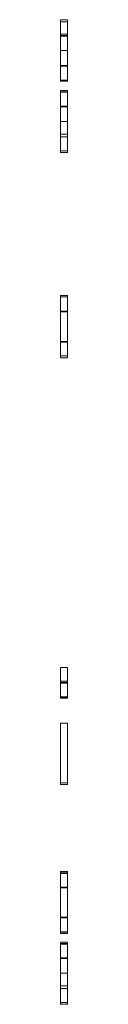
# Model space of a CAD drawing. Header units: inches. Extents: x -309.6 to -246.3, y -60.7 to 34.9.
# Tile 5 of 6: x -304.8266 to -304.8069, y -6.7631 to -3.9908. Entities that reach past the tile are written whole.
import ezdxf

# ---------------------------------------------------------------- set-up
doc = ezdxf.new("R2010")
doc.units = ezdxf.units.IN
doc.header["$LTSCALE"] = 32
doc.header["$MEASUREMENT"] = 0
for name, color, linetype, lineweight in [('Drawing', 7, 'Continuous', 18), ('None', 7, 'Continuous', 18), ('SolidLine', 7, 'Continuous', 15)]:
    doc.layers.add(name, color=color, linetype=linetype, lineweight=lineweight)
doc.layers.add('Notes', color=1, linetype='Continuous', lineweight=18, true_color=0xff0000)

# ---------------------------------------------------------------- blocks, each defined once
blk = doc.blocks.new('1BRPT9-Bracket (3D)')
at = {"layer": 'Notes', "color": 7}
for points in [[(2.323, 6.3148, -1.5652), (2.323, 6.2705, -1.6095), (2.323, 6.1838, -1.6095), (2.323, 6.1413, -1.5671), (2.323, 6.145, -1.5634), (2.323, 6.1856, -1.604), (2.323, 6.2686, -1.604), (2.323, 6.3092, -1.5634), (2.323, 6.3092, -1.5228), (2.323, 6.2686, -1.4822), (2.323, 6.228, -1.4822), (2.323, 6.228, -1.4767), (2.323, 6.2686, -1.4767), (2.323, 6.3092, -1.4361), (2.323, 6.3092, -1.3955), (2.323, 6.2686, -1.3549), (2.323, 6.1856, -1.3549), (2.323, 6.145, -1.3973), (2.323, 6.1413, -1.3936), (2.323, 6.1838, -1.3493), (2.323, 6.2705, -1.3493), (2.323, 6.3148, -1.3936), (2.323, 6.3148, -1.4379), (2.323, 6.2742, -1.4804), (2.323, 6.3148, -1.521), (2.323, 6.3148, -1.5652)], [(2.323, 6.3148, -1.521), (2.3427, 6.3148, -1.521), (2.3427, 6.3148, -1.5652), (2.323, 6.3148, -1.5652), (2.323, 6.3148, -1.521)], [(2.323, 6.2742, -1.4804), (2.3427, 6.2742, -1.4804), (2.3427, 6.3148, -1.521), (2.323, 6.3148, -1.521), (2.323, 6.2742, -1.4804)], [(2.323, 6.3148, -1.4379), (2.3427, 6.3148, -1.4379), (2.3427, 6.2742, -1.4804), (2.323, 6.2742, -1.4804), (2.323, 6.3148, -1.4379)], [(2.323, 6.3148, -1.3936), (2.3427, 6.3148, -1.3936), (2.3427, 6.3148, -1.4379), (2.323, 6.3148, -1.4379), (2.323, 6.3148, -1.3936)], [(2.323, 6.2705, -1.3493), (2.3427, 6.2705, -1.3493), (2.3427, 6.3148, -1.3936), (2.323, 6.3148, -1.3936), (2.323, 6.2705, -1.3493)], [(2.323, 6.3148, -1.5652), (2.3427, 6.3148, -1.5652), (2.3427, 6.2705, -1.6095), (2.323, 6.2705, -1.6095), (2.323, 6.3148, -1.5652)], [(2.323, 6.3092, -1.3955), (2.3427, 6.3092, -1.3955), (2.3427, 6.2686, -1.3549), (2.323, 6.2686, -1.3549), (2.323, 6.3092, -1.3955)], [(2.323, 6.3092, -1.4361), (2.3427, 6.3092, -1.4361), (2.3427, 6.3092, -1.3955), (2.323, 6.3092, -1.3955), (2.323, 6.3092, -1.4361)], [(2.323, 6.2686, -1.4767), (2.3427, 6.2686, -1.4767), (2.3427, 6.3092, -1.4361), (2.323, 6.3092, -1.4361), (2.323, 6.2686, -1.4767)], [(2.323, 6.3092, -1.5228), (2.3427, 6.3092, -1.5228), (2.3427, 6.2686, -1.4822), (2.323, 6.2686, -1.4822), (2.323, 6.3092, -1.5228)], [(2.323, 6.3092, -1.5634), (2.3427, 6.3092, -1.5634), (2.3427, 6.3092, -1.5228), (2.323, 6.3092, -1.5228), (2.323, 6.3092, -1.5634)], [(2.323, 6.2686, -1.604), (2.3427, 6.2686, -1.604), (2.3427, 6.3092, -1.5634), (2.323, 6.3092, -1.5634), (2.323, 6.2686, -1.604)], [(2.3427, 6.3148, -1.5652), (2.3427, 6.2705, -1.6095), (2.3427, 6.1838, -1.6095), (2.3427, 6.1413, -1.5671), (2.3427, 6.145, -1.5634), (2.3427, 6.1856, -1.604), (2.3427, 6.2686, -1.604), (2.3427, 6.3092, -1.5634), (2.3427, 6.3092, -1.5228), (2.3427, 6.2686, -1.4822), (2.3427, 6.228, -1.4822), (2.3427, 6.228, -1.4767), (2.3427, 6.2686, -1.4767), (2.3427, 6.3092, -1.4361), (2.3427, 6.3092, -1.3955), (2.3427, 6.2686, -1.3549), (2.3427, 6.1856, -1.3549), (2.3427, 6.145, -1.3973), (2.3427, 6.1413, -1.3936), (2.3427, 6.1838, -1.3493), (2.3427, 6.2705, -1.3493), (2.3427, 6.3148, -1.3936), (2.3427, 6.3148, -1.4379), (2.3427, 6.2742, -1.4804), (2.3427, 6.3148, -1.521), (2.3427, 6.3148, -1.5652)], [(2.323, 6.1838, -1.3493), (2.3427, 6.1838, -1.3493), (2.3427, 6.2705, -1.3493), (2.323, 6.2705, -1.3493), (2.323, 6.1838, -1.3493)], [(2.323, 6.2705, -1.6095), (2.3427, 6.2705, -1.6095), (2.3427, 6.1838, -1.6095), (2.323, 6.1838, -1.6095), (2.323, 6.2705, -1.6095)], [(2.323, 6.2686, -1.3549), (2.3427, 6.2686, -1.3549), (2.3427, 6.1856, -1.3549), (2.323, 6.1856, -1.3549), (2.323, 6.2686, -1.3549)], [(2.323, 6.228, -1.4767), (2.3427, 6.228, -1.4767), (2.3427, 6.2686, -1.4767), (2.323, 6.2686, -1.4767), (2.323, 6.228, -1.4767)], [(2.323, 6.2686, -1.4822), (2.3427, 6.2686, -1.4822), (2.3427, 6.228, -1.4822), (2.323, 6.228, -1.4822), (2.323, 6.2686, -1.4822)], [(2.323, 6.1856, -1.604), (2.3427, 6.1856, -1.604), (2.3427, 6.2686, -1.604), (2.323, 6.2686, -1.604), (2.323, 6.1856, -1.604)], [(2.323, 6.228, -1.4822), (2.3427, 6.228, -1.4822), (2.3427, 6.228, -1.4767), (2.323, 6.228, -1.4767), (2.323, 6.228, -1.4822)], [(2.323, 6.1856, -1.3549), (2.3427, 6.1856, -1.3549), (2.3427, 6.145, -1.3973), (2.323, 6.145, -1.3973), (2.323, 6.1856, -1.3549)], [(2.323, 6.145, -1.5634), (2.3427, 6.145, -1.5634), (2.3427, 6.1856, -1.604), (2.323, 6.1856, -1.604), (2.323, 6.145, -1.5634)], [(2.323, 6.1413, -1.3936), (2.3427, 6.1413, -1.3936), (2.3427, 6.1838, -1.3493), (2.323, 6.1838, -1.3493), (2.323, 6.1413, -1.3936)], [(2.323, 6.1838, -1.6095), (2.3427, 6.1838, -1.6095), (2.3427, 6.1413, -1.5671), (2.323, 6.1413, -1.5671), (2.323, 6.1838, -1.6095)], [(2.323, 6.145, -1.3973), (2.3427, 6.145, -1.3973), (2.3427, 6.1413, -1.3936), (2.323, 6.1413, -1.3936), (2.323, 6.145, -1.3973)], [(2.323, 6.1413, -1.5671), (2.3427, 6.1413, -1.5671), (2.3427, 6.145, -1.5634), (2.323, 6.145, -1.5634), (2.323, 6.1413, -1.5671)], [(2.323, 6.1158, -1.6058), (2.323, 6.1121, -1.6095), (2.323, 6.0283, -1.5257), (2.323, 6.0283, -1.5184), (2.323, 6.1158, -1.6058)], [(2.323, 6.0283, -1.5184), (2.3427, 6.0283, -1.5184), (2.3427, 6.1158, -1.6058), (2.323, 6.1158, -1.6058), (2.323, 6.0283, -1.5184)], [(2.323, 6.1158, -1.6058), (2.3427, 6.1158, -1.6058), (2.3427, 6.1121, -1.6095), (2.323, 6.1121, -1.6095), (2.323, 6.1158, -1.6058)], [(2.323, 6.1158, -1.3936), (2.323, 6.1158, -1.4379), (2.323, 6.0715, -1.4822), (2.323, 6.0283, -1.4822), (2.323, 6.0283, -1.4767), (2.323, 6.0697, -1.4767), (2.323, 6.1103, -1.4361), (2.323, 6.1103, -1.3955), (2.323, 6.0697, -1.3549), (2.323, 6.0283, -1.3549), (2.323, 6.0283, -1.3493), (2.323, 6.0715, -1.3493), (2.323, 6.1158, -1.3936)], [(2.323, 6.0715, -1.3493), (2.3427, 6.0715, -1.3493), (2.3427, 6.1158, -1.3936), (2.323, 6.1158, -1.3936), (2.323, 6.0715, -1.3493)], [(2.323, 6.1158, -1.4379), (2.3427, 6.1158, -1.4379), (2.3427, 6.0715, -1.4822), (2.323, 6.0715, -1.4822), (2.323, 6.1158, -1.4379)], [(2.323, 6.1158, -1.3936), (2.3427, 6.1158, -1.3936), (2.3427, 6.1158, -1.4379), (2.323, 6.1158, -1.4379), (2.323, 6.1158, -1.3936)], [(2.323, 6.1121, -1.6095), (2.3427, 6.1121, -1.6095), (2.3427, 6.0283, -1.5257), (2.323, 6.0283, -1.5257), (2.323, 6.1121, -1.6095)], [(2.323, 6.1103, -1.3955), (2.3427, 6.1103, -1.3955), (2.3427, 6.0697, -1.3549), (2.323, 6.0697, -1.3549), (2.323, 6.1103, -1.3955)], [(2.323, 6.1103, -1.4361), (2.3427, 6.1103, -1.4361), (2.3427, 6.1103, -1.3955), (2.323, 6.1103, -1.3955), (2.323, 6.1103, -1.4361)], [(2.323, 6.0697, -1.4767), (2.3427, 6.0697, -1.4767), (2.3427, 6.1103, -1.4361), (2.323, 6.1103, -1.4361), (2.323, 6.0697, -1.4767)], [(2.3427, 6.1158, -1.6058), (2.3427, 6.1121, -1.6095), (2.3427, 6.0283, -1.5257), (2.3427, 6.0283, -1.5184), (2.3427, 6.1158, -1.6058)], [(2.3427, 6.1158, -1.3936), (2.3427, 6.1158, -1.4379), (2.3427, 6.0715, -1.4822), (2.3427, 6.0283, -1.4822), (2.3427, 6.0283, -1.4767), (2.3427, 6.0697, -1.4767), (2.3427, 6.1103, -1.4361), (2.3427, 6.1103, -1.3955), (2.3427, 6.0697, -1.3549), (2.3427, 6.0283, -1.3549), (2.3427, 6.0283, -1.3493), (2.3427, 6.0715, -1.3493), (2.3427, 6.1158, -1.3936)], [(2.323, 6.0283, -1.3493), (2.3427, 6.0283, -1.3493), (2.3427, 6.0715, -1.3493), (2.323, 6.0715, -1.3493), (2.323, 6.0283, -1.3493)], [(2.323, 6.0715, -1.4822), (2.3427, 6.0715, -1.4822), (2.3427, 6.0283, -1.4822), (2.323, 6.0283, -1.4822), (2.323, 6.0715, -1.4822)], [(2.323, 6.0697, -1.3549), (2.3427, 6.0697, -1.3549), (2.3427, 6.0283, -1.3549), (2.323, 6.0283, -1.3549), (2.323, 6.0697, -1.3549)], [(2.323, 6.0283, -1.4767), (2.3427, 6.0283, -1.4767), (2.3427, 6.0697, -1.4767), (2.323, 6.0697, -1.4767), (2.323, 6.0283, -1.4767)], [(2.323, 6.0283, -1.5257), (2.3427, 6.0283, -1.5257), (2.3427, 6.0283, -1.5184), (2.323, 6.0283, -1.5184), (2.323, 6.0283, -1.5257)], [(2.323, 6.0283, -1.3549), (2.3427, 6.0283, -1.3549), (2.3427, 6.0283, -1.3493), (2.323, 6.0283, -1.3493), (2.323, 6.0283, -1.3549)], [(2.323, 6.0283, -1.4822), (2.3427, 6.0283, -1.4822), (2.3427, 6.0283, -1.4767), (2.323, 6.0283, -1.4767), (2.323, 6.0283, -1.4822)], [(2.323, 6.0283, -1.3493), (2.323, 6.0283, -1.3549), (2.323, 5.946, -1.3549), (2.323, 5.946, -1.4767), (2.323, 6.0283, -1.4767), (2.323, 6.0283, -1.4822), (2.323, 5.9922, -1.4822), (2.323, 6.0283, -1.5184), (2.323, 6.0283, -1.5257), (2.323, 5.9848, -1.4822), (2.323, 5.946, -1.4822), (2.323, 5.946, -1.6077), (2.323, 5.9405, -1.6077), (2.323, 5.9405, -1.3493), (2.323, 6.0283, -1.3493)], [(2.323, 5.9405, -1.3493), (2.3427, 5.9405, -1.3493), (2.3427, 6.0283, -1.3493), (2.323, 6.0283, -1.3493), (2.323, 5.9405, -1.3493)], [(2.323, 6.0283, -1.5257), (2.3427, 6.0283, -1.5257), (2.3427, 5.9848, -1.4822), (2.323, 5.9848, -1.4822), (2.323, 6.0283, -1.5257)], [(2.323, 6.0283, -1.5184), (2.3427, 6.0283, -1.5184), (2.3427, 6.0283, -1.5257), (2.323, 6.0283, -1.5257), (2.323, 6.0283, -1.5184)], [(2.323, 5.9922, -1.4822), (2.3427, 5.9922, -1.4822), (2.3427, 6.0283, -1.5184), (2.323, 6.0283, -1.5184), (2.323, 5.9922, -1.4822)], [(2.323, 6.0283, -1.4822), (2.3427, 6.0283, -1.4822), (2.3427, 5.9922, -1.4822), (2.323, 5.9922, -1.4822), (2.323, 6.0283, -1.4822)], [(2.323, 6.0283, -1.4767), (2.3427, 6.0283, -1.4767), (2.3427, 6.0283, -1.4822), (2.323, 6.0283, -1.4822), (2.323, 6.0283, -1.4767)], [(2.323, 5.946, -1.4767), (2.3427, 5.946, -1.4767), (2.3427, 6.0283, -1.4767), (2.323, 6.0283, -1.4767), (2.323, 5.946, -1.4767)], [(2.323, 6.0283, -1.3549), (2.3427, 6.0283, -1.3549), (2.3427, 5.946, -1.3549), (2.323, 5.946, -1.3549), (2.323, 6.0283, -1.3549)], [(2.323, 6.0283, -1.3493), (2.3427, 6.0283, -1.3493), (2.3427, 6.0283, -1.3549), (2.323, 6.0283, -1.3549), (2.323, 6.0283, -1.3493)], [(2.3427, 6.0283, -1.3493), (2.3427, 6.0283, -1.3549), (2.3427, 5.946, -1.3549), (2.3427, 5.946, -1.4767), (2.3427, 6.0283, -1.4767), (2.3427, 6.0283, -1.4822), (2.3427, 5.9922, -1.4822), (2.3427, 6.0283, -1.5184), (2.3427, 6.0283, -1.5257), (2.3427, 5.9848, -1.4822), (2.3427, 5.946, -1.4822), (2.3427, 5.946, -1.6077), (2.3427, 5.9405, -1.6077), (2.3427, 5.9405, -1.3493), (2.3427, 6.0283, -1.3493)], [(2.323, 5.9848, -1.4822), (2.3427, 5.9848, -1.4822), (2.3427, 5.946, -1.4822), (2.323, 5.946, -1.4822), (2.323, 5.9848, -1.4822)], [(2.323, 5.946, -1.6077), (2.3427, 5.946, -1.6077), (2.3427, 5.9405, -1.6077), (2.323, 5.9405, -1.6077), (2.323, 5.946, -1.6077)], [(2.323, 5.946, -1.4822), (2.3427, 5.946, -1.4822), (2.3427, 5.946, -1.6077), (2.323, 5.946, -1.6077), (2.323, 5.946, -1.4822)], [(2.323, 5.946, -1.3549), (2.3427, 5.946, -1.3549), (2.3427, 5.946, -1.4767), (2.323, 5.946, -1.4767), (2.323, 5.946, -1.3549)], [(2.323, 5.9405, -1.6077), (2.3427, 5.9405, -1.6077), (2.3427, 5.9405, -1.3493), (2.323, 5.9405, -1.3493), (2.323, 5.9405, -1.6077)], [(2.323, 5.5381, -1.5671), (2.323, 5.4938, -1.6095), (2.323, 5.4071, -1.6095), (2.323, 5.3628, -1.5652), (2.323, 5.3628, -1.3936), (2.323, 5.4071, -1.3493), (2.323, 5.4938, -1.3493), (2.323, 5.5381, -1.3936), (2.323, 5.5345, -1.3973), (2.323, 5.492, -1.3549), (2.323, 5.409, -1.3549), (2.323, 5.3684, -1.3955), (2.323, 5.3684, -1.5634), (2.323, 5.409, -1.604), (2.323, 5.492, -1.604), (2.323, 5.5345, -1.5634), (2.323, 5.5381, -1.5671)], [(2.323, 5.5345, -1.5634), (2.3427, 5.5345, -1.5634), (2.3427, 5.5381, -1.5671), (2.323, 5.5381, -1.5671), (2.323, 5.5345, -1.5634)], [(2.323, 5.5381, -1.3936), (2.3427, 5.5381, -1.3936), (2.3427, 5.5345, -1.3973), (2.323, 5.5345, -1.3973), (2.323, 5.5381, -1.3936)], [(2.323, 5.4938, -1.3493), (2.3427, 5.4938, -1.3493), (2.3427, 5.5381, -1.3936), (2.323, 5.5381, -1.3936), (2.323, 5.4938, -1.3493)], [(2.323, 5.5381, -1.5671), (2.3427, 5.5381, -1.5671), (2.3427, 5.4938, -1.6095), (2.323, 5.4938, -1.6095), (2.323, 5.5381, -1.5671)], [(2.323, 5.492, -1.604), (2.3427, 5.492, -1.604), (2.3427, 5.5345, -1.5634), (2.323, 5.5345, -1.5634), (2.323, 5.492, -1.604)], [(2.323, 5.5345, -1.3973), (2.3427, 5.5345, -1.3973), (2.3427, 5.492, -1.3549), (2.323, 5.492, -1.3549), (2.323, 5.5345, -1.3973)], [(2.3427, 5.5381, -1.5671), (2.3427, 5.4938, -1.6095), (2.3427, 5.4071, -1.6095), (2.3427, 5.3628, -1.5652), (2.3427, 5.3628, -1.3936), (2.3427, 5.4071, -1.3493), (2.3427, 5.4938, -1.3493), (2.3427, 5.5381, -1.3936), (2.3427, 5.5345, -1.3973), (2.3427, 5.492, -1.3549), (2.3427, 5.409, -1.3549), (2.3427, 5.3684, -1.3955), (2.3427, 5.3684, -1.5634), (2.3427, 5.409, -1.604), (2.3427, 5.492, -1.604), (2.3427, 5.5345, -1.5634), (2.3427, 5.5381, -1.5671)], [(2.323, 5.4071, -1.3493), (2.3427, 5.4071, -1.3493), (2.3427, 5.4938, -1.3493), (2.323, 5.4938, -1.3493), (2.323, 5.4071, -1.3493)], [(2.323, 5.4938, -1.6095), (2.3427, 5.4938, -1.6095), (2.3427, 5.4071, -1.6095), (2.323, 5.4071, -1.6095), (2.323, 5.4938, -1.6095)], [(2.323, 5.409, -1.604), (2.3427, 5.409, -1.604), (2.3427, 5.492, -1.604), (2.323, 5.492, -1.604), (2.323, 5.409, -1.604)], [(2.323, 5.492, -1.3549), (2.3427, 5.492, -1.3549), (2.3427, 5.409, -1.3549), (2.323, 5.409, -1.3549), (2.323, 5.492, -1.3549)], [(2.323, 5.3684, -1.5634), (2.3427, 5.3684, -1.5634), (2.3427, 5.409, -1.604), (2.323, 5.409, -1.604), (2.323, 5.3684, -1.5634)], [(2.323, 5.409, -1.3549), (2.3427, 5.409, -1.3549), (2.3427, 5.3684, -1.3955), (2.323, 5.3684, -1.3955), (2.323, 5.409, -1.3549)], [(2.323, 5.3628, -1.3936), (2.3427, 5.3628, -1.3936), (2.3427, 5.4071, -1.3493), (2.323, 5.4071, -1.3493), (2.323, 5.3628, -1.3936)], [(2.323, 5.4071, -1.6095), (2.3427, 5.4071, -1.6095), (2.3427, 5.3628, -1.5652), (2.323, 5.3628, -1.5652), (2.323, 5.4071, -1.6095)], [(2.323, 5.3684, -1.3955), (2.3427, 5.3684, -1.3955), (2.3427, 5.3684, -1.5634), (2.323, 5.3684, -1.5634), (2.323, 5.3684, -1.3955)], [(2.323, 5.3628, -1.5652), (2.3427, 5.3628, -1.5652), (2.3427, 5.3628, -1.3936), (2.323, 5.3628, -1.3936), (2.323, 5.3628, -1.5652)], [(2.323, 4.491, -1.6095), (2.323, 4.4061, -1.6095), (2.323, 4.4061, -1.604), (2.323, 4.4467, -1.604), (2.323, 4.4467, -1.3586), (2.323, 4.4079, -1.3973), (2.323, 4.4042, -1.3936), (2.323, 4.4485, -1.3493), (2.323, 4.4522, -1.3493), (2.323, 4.4522, -1.604), (2.323, 4.491, -1.604), (2.323, 4.491, -1.6095)], [(2.323, 4.491, -1.604), (2.3427, 4.491, -1.604), (2.3427, 4.491, -1.6095), (2.323, 4.491, -1.6095), (2.323, 4.491, -1.604)], [(2.323, 4.4522, -1.604), (2.3427, 4.4522, -1.604), (2.3427, 4.491, -1.604), (2.323, 4.491, -1.604), (2.323, 4.4522, -1.604)], [(2.323, 4.491, -1.6095), (2.3427, 4.491, -1.6095), (2.3427, 4.4061, -1.6095), (2.323, 4.4061, -1.6095), (2.323, 4.491, -1.6095)], [(2.3427, 4.491, -1.6095), (2.3427, 4.4061, -1.6095), (2.3427, 4.4061, -1.604), (2.3427, 4.4467, -1.604), (2.3427, 4.4467, -1.3586), (2.3427, 4.4079, -1.3973), (2.3427, 4.4042, -1.3936), (2.3427, 4.4485, -1.3493), (2.3427, 4.4522, -1.3493), (2.3427, 4.4522, -1.604), (2.3427, 4.491, -1.604), (2.3427, 4.491, -1.6095)], [(2.323, 4.4522, -1.3493), (2.3427, 4.4522, -1.3493), (2.3427, 4.4522, -1.604), (2.323, 4.4522, -1.604), (2.323, 4.4522, -1.3493)], [(2.323, 4.4485, -1.3493), (2.3427, 4.4485, -1.3493), (2.3427, 4.4522, -1.3493), (2.323, 4.4522, -1.3493), (2.323, 4.4485, -1.3493)], [(2.323, 4.4042, -1.3936), (2.3427, 4.4042, -1.3936), (2.3427, 4.4485, -1.3493), (2.323, 4.4485, -1.3493), (2.323, 4.4042, -1.3936)], [(2.323, 4.4467, -1.3586), (2.3427, 4.4467, -1.3586), (2.3427, 4.4079, -1.3973), (2.323, 4.4079, -1.3973), (2.323, 4.4467, -1.3586)], [(2.323, 4.4467, -1.604), (2.3427, 4.4467, -1.604), (2.3427, 4.4467, -1.3586), (2.323, 4.4467, -1.3586), (2.323, 4.4467, -1.604)], [(2.323, 4.4061, -1.604), (2.3427, 4.4061, -1.604), (2.3427, 4.4467, -1.604), (2.323, 4.4467, -1.604), (2.323, 4.4061, -1.604)], [(2.323, 4.4079, -1.3973), (2.3427, 4.4079, -1.3973), (2.3427, 4.4042, -1.3936), (2.323, 4.4042, -1.3936), (2.323, 4.4079, -1.3973)], [(2.323, 4.4061, -1.6095), (2.3427, 4.4061, -1.6095), (2.3427, 4.4061, -1.604), (2.323, 4.4061, -1.604), (2.323, 4.4061, -1.6095)], [(2.323, 4.3345, -1.6095), (2.323, 4.161, -1.6095), (2.323, 4.161, -1.353), (2.323, 4.1665, -1.353), (2.323, 4.1665, -1.604), (2.323, 4.3345, -1.604), (2.323, 4.3345, -1.6095)], [(2.323, 4.3345, -1.604), (2.3427, 4.3345, -1.604), (2.3427, 4.3345, -1.6095), (2.323, 4.3345, -1.6095), (2.323, 4.3345, -1.604)], [(2.323, 4.1665, -1.604), (2.3427, 4.1665, -1.604), (2.3427, 4.3345, -1.604), (2.323, 4.3345, -1.604), (2.323, 4.1665, -1.604)], [(2.323, 4.3345, -1.6095), (2.3427, 4.3345, -1.6095), (2.3427, 4.161, -1.6095), (2.323, 4.161, -1.6095), (2.323, 4.3345, -1.6095)], [(2.3427, 4.3345, -1.6095), (2.3427, 4.161, -1.6095), (2.3427, 4.161, -1.353), (2.3427, 4.1665, -1.353), (2.3427, 4.1665, -1.604), (2.3427, 4.3345, -1.604), (2.3427, 4.3345, -1.6095)], [(2.323, 4.1665, -1.353), (2.3427, 4.1665, -1.353), (2.3427, 4.1665, -1.604), (2.323, 4.1665, -1.604), (2.323, 4.1665, -1.353)], [(2.323, 4.161, -1.353), (2.3427, 4.161, -1.353), (2.3427, 4.1665, -1.353), (2.323, 4.1665, -1.353), (2.323, 4.161, -1.353)], [(2.323, 4.161, -1.6095), (2.3427, 4.161, -1.6095), (2.3427, 4.161, -1.353), (2.323, 4.161, -1.353), (2.323, 4.161, -1.6095)], [(2.323, 3.9167, -1.4379), (2.323, 3.8724, -1.4822), (2.323, 3.7875, -1.4822), (2.323, 3.7469, -1.5228), (2.323, 3.7469, -1.604), (2.323, 3.9149, -1.604), (2.323, 3.9149, -1.6095), (2.323, 3.7414, -1.6095), (2.323, 3.7414, -1.521), (2.323, 3.7857, -1.4767), (2.323, 3.8706, -1.4767), (2.323, 3.9112, -1.4361), (2.323, 3.9112, -1.3955), (2.323, 3.8706, -1.3549), (2.323, 3.7875, -1.3549), (2.323, 3.7469, -1.3973), (2.323, 3.7432, -1.3936), (2.323, 3.7857, -1.3493), (2.323, 3.8724, -1.3493), (2.323, 3.9167, -1.3936), (2.323, 3.9167, -1.4379)], [(2.323, 3.9167, -1.3936), (2.3427, 3.9167, -1.3936), (2.3427, 3.9167, -1.4379), (2.323, 3.9167, -1.4379), (2.323, 3.9167, -1.3936)], [(2.323, 3.8724, -1.3493), (2.3427, 3.8724, -1.3493), (2.3427, 3.9167, -1.3936), (2.323, 3.9167, -1.3936), (2.323, 3.8724, -1.3493)], [(2.323, 3.9167, -1.4379), (2.3427, 3.9167, -1.4379), (2.3427, 3.8724, -1.4822), (2.323, 3.8724, -1.4822), (2.323, 3.9167, -1.4379)], [(2.323, 3.9149, -1.6095), (2.3427, 3.9149, -1.6095), (2.3427, 3.7414, -1.6095), (2.323, 3.7414, -1.6095), (2.323, 3.9149, -1.6095)], [(2.323, 3.9149, -1.604), (2.3427, 3.9149, -1.604), (2.3427, 3.9149, -1.6095), (2.323, 3.9149, -1.6095), (2.323, 3.9149, -1.604)], [(2.323, 3.7469, -1.604), (2.3427, 3.7469, -1.604), (2.3427, 3.9149, -1.604), (2.323, 3.9149, -1.604), (2.323, 3.7469, -1.604)], [(2.323, 3.9112, -1.3955), (2.3427, 3.9112, -1.3955), (2.3427, 3.8706, -1.3549), (2.323, 3.8706, -1.3549), (2.323, 3.9112, -1.3955)], [(2.323, 3.9112, -1.4361), (2.3427, 3.9112, -1.4361), (2.3427, 3.9112, -1.3955), (2.323, 3.9112, -1.3955), (2.323, 3.9112, -1.4361)], [(2.323, 3.8706, -1.4767), (2.3427, 3.8706, -1.4767), (2.3427, 3.9112, -1.4361), (2.323, 3.9112, -1.4361), (2.323, 3.8706, -1.4767)], [(2.3427, 3.9167, -1.4379), (2.3427, 3.8724, -1.4822), (2.3427, 3.7875, -1.4822), (2.3427, 3.7469, -1.5228), (2.3427, 3.7469, -1.604), (2.3427, 3.9149, -1.604), (2.3427, 3.9149, -1.6095), (2.3427, 3.7414, -1.6095), (2.3427, 3.7414, -1.521), (2.3427, 3.7857, -1.4767), (2.3427, 3.8706, -1.4767), (2.3427, 3.9112, -1.4361), (2.3427, 3.9112, -1.3955), (2.3427, 3.8706, -1.3549), (2.3427, 3.7875, -1.3549), (2.3427, 3.7469, -1.3973), (2.3427, 3.7432, -1.3936), (2.3427, 3.7857, -1.3493), (2.3427, 3.8724, -1.3493), (2.3427, 3.9167, -1.3936), (2.3427, 3.9167, -1.4379)], [(2.323, 3.7857, -1.3493), (2.3427, 3.7857, -1.3493), (2.3427, 3.8724, -1.3493), (2.323, 3.8724, -1.3493), (2.323, 3.7857, -1.3493)], [(2.323, 3.8724, -1.4822), (2.3427, 3.8724, -1.4822), (2.3427, 3.7875, -1.4822), (2.323, 3.7875, -1.4822), (2.323, 3.8724, -1.4822)], [(2.323, 3.8706, -1.3549), (2.3427, 3.8706, -1.3549), (2.3427, 3.7875, -1.3549), (2.323, 3.7875, -1.3549), (2.323, 3.8706, -1.3549)], [(2.323, 3.7857, -1.4767), (2.3427, 3.7857, -1.4767), (2.3427, 3.8706, -1.4767), (2.323, 3.8706, -1.4767), (2.323, 3.7857, -1.4767)], [(2.323, 3.7875, -1.3549), (2.3427, 3.7875, -1.3549), (2.3427, 3.7469, -1.3973), (2.323, 3.7469, -1.3973), (2.323, 3.7875, -1.3549)], [(2.323, 3.7875, -1.4822), (2.3427, 3.7875, -1.4822), (2.3427, 3.7469, -1.5228), (2.323, 3.7469, -1.5228), (2.323, 3.7875, -1.4822)], [(2.323, 3.7432, -1.3936), (2.3427, 3.7432, -1.3936), (2.3427, 3.7857, -1.3493), (2.323, 3.7857, -1.3493), (2.323, 3.7432, -1.3936)], [(2.323, 3.7414, -1.521), (2.3427, 3.7414, -1.521), (2.3427, 3.7857, -1.4767), (2.323, 3.7857, -1.4767), (2.323, 3.7414, -1.521)], [(2.323, 3.7469, -1.3973), (2.3427, 3.7469, -1.3973), (2.3427, 3.7432, -1.3936), (2.323, 3.7432, -1.3936), (2.323, 3.7469, -1.3973)], [(2.323, 3.7469, -1.5228), (2.3427, 3.7469, -1.5228), (2.3427, 3.7469, -1.604), (2.323, 3.7469, -1.604), (2.323, 3.7469, -1.5228)], [(2.323, 3.7414, -1.6095), (2.3427, 3.7414, -1.6095), (2.3427, 3.7414, -1.521), (2.323, 3.7414, -1.521), (2.323, 3.7414, -1.6095)], [(2.323, 3.7178, -1.6058), (2.323, 3.7141, -1.6095), (2.323, 3.6303, -1.5257), (2.323, 3.6303, -1.5184), (2.323, 3.7178, -1.6058)], [(2.323, 3.6303, -1.5184), (2.3427, 3.6303, -1.5184), (2.3427, 3.7178, -1.6058), (2.323, 3.7178, -1.6058), (2.323, 3.6303, -1.5184)], [(2.323, 3.7178, -1.6058), (2.3427, 3.7178, -1.6058), (2.3427, 3.7141, -1.6095), (2.323, 3.7141, -1.6095), (2.323, 3.7178, -1.6058)], [(2.323, 3.7178, -1.3936), (2.323, 3.7178, -1.4379), (2.323, 3.6735, -1.4822), (2.323, 3.6303, -1.4822), (2.323, 3.6303, -1.4767), (2.323, 3.6716, -1.4767), (2.323, 3.7122, -1.4361), (2.323, 3.7122, -1.3955), (2.323, 3.6716, -1.3549), (2.323, 3.6303, -1.3549), (2.323, 3.6303, -1.3493), (2.323, 3.6735, -1.3493), (2.323, 3.7178, -1.3936)], [(2.323, 3.6735, -1.3493), (2.3427, 3.6735, -1.3493), (2.3427, 3.7178, -1.3936), (2.323, 3.7178, -1.3936), (2.323, 3.6735, -1.3493)], [(2.323, 3.7178, -1.4379), (2.3427, 3.7178, -1.4379), (2.3427, 3.6735, -1.4822), (2.323, 3.6735, -1.4822), (2.323, 3.7178, -1.4379)], [(2.323, 3.7178, -1.3936), (2.3427, 3.7178, -1.3936), (2.3427, 3.7178, -1.4379), (2.323, 3.7178, -1.4379), (2.323, 3.7178, -1.3936)], [(2.3427, 3.7178, -1.6058), (2.3427, 3.7141, -1.6095), (2.3427, 3.6303, -1.5257), (2.3427, 3.6303, -1.5184), (2.3427, 3.7178, -1.6058)], [(2.3427, 3.7178, -1.3936), (2.3427, 3.7178, -1.4379), (2.3427, 3.6735, -1.4822), (2.3427, 3.6303, -1.4822), (2.3427, 3.6303, -1.4767), (2.3427, 3.6716, -1.4767), (2.3427, 3.7122, -1.4361), (2.3427, 3.7122, -1.3955), (2.3427, 3.6716, -1.3549), (2.3427, 3.6303, -1.3549), (2.3427, 3.6303, -1.3493), (2.3427, 3.6735, -1.3493), (2.3427, 3.7178, -1.3936)], [(2.323, 3.7141, -1.6095), (2.3427, 3.7141, -1.6095), (2.3427, 3.6303, -1.5257), (2.323, 3.6303, -1.5257), (2.323, 3.7141, -1.6095)], [(2.323, 3.7122, -1.3955), (2.3427, 3.7122, -1.3955), (2.3427, 3.6716, -1.3549), (2.323, 3.6716, -1.3549), (2.323, 3.7122, -1.3955)], [(2.323, 3.7122, -1.4361), (2.3427, 3.7122, -1.4361), (2.3427, 3.7122, -1.3955), (2.323, 3.7122, -1.3955), (2.323, 3.7122, -1.4361)], [(2.323, 3.6716, -1.4767), (2.3427, 3.6716, -1.4767), (2.3427, 3.7122, -1.4361), (2.323, 3.7122, -1.4361), (2.323, 3.6716, -1.4767)], [(2.323, 3.6303, -1.3493), (2.3427, 3.6303, -1.3493), (2.3427, 3.6735, -1.3493), (2.323, 3.6735, -1.3493), (2.323, 3.6303, -1.3493)], [(2.323, 3.6735, -1.4822), (2.3427, 3.6735, -1.4822), (2.3427, 3.6303, -1.4822), (2.323, 3.6303, -1.4822), (2.323, 3.6735, -1.4822)], [(2.323, 3.6716, -1.3549), (2.3427, 3.6716, -1.3549), (2.3427, 3.6303, -1.3549), (2.323, 3.6303, -1.3549), (2.323, 3.6716, -1.3549)], [(2.323, 3.6303, -1.4767), (2.3427, 3.6303, -1.4767), (2.3427, 3.6716, -1.4767), (2.323, 3.6716, -1.4767), (2.323, 3.6303, -1.4767)], [(2.323, 3.6303, -1.5257), (2.3427, 3.6303, -1.5257), (2.3427, 3.6303, -1.5184), (2.323, 3.6303, -1.5184), (2.323, 3.6303, -1.5257)], [(2.323, 3.6303, -1.3549), (2.3427, 3.6303, -1.3549), (2.3427, 3.6303, -1.3493), (2.323, 3.6303, -1.3493), (2.323, 3.6303, -1.3549)], [(2.323, 3.6303, -1.4822), (2.3427, 3.6303, -1.4822), (2.3427, 3.6303, -1.4767), (2.323, 3.6303, -1.4767), (2.323, 3.6303, -1.4822)], [(2.323, 3.6303, -1.3493), (2.323, 3.6303, -1.3549), (2.323, 3.548, -1.3549), (2.323, 3.548, -1.4767), (2.323, 3.6303, -1.4767), (2.323, 3.6303, -1.4822), (2.323, 3.5941, -1.4822), (2.323, 3.6303, -1.5184), (2.323, 3.6303, -1.5257), (2.323, 3.5867, -1.4822), (2.323, 3.548, -1.4822), (2.323, 3.548, -1.6077), (2.323, 3.5424, -1.6077), (2.323, 3.5424, -1.3493), (2.323, 3.6303, -1.3493)], [(2.323, 3.5424, -1.3493), (2.3427, 3.5424, -1.3493), (2.3427, 3.6303, -1.3493), (2.323, 3.6303, -1.3493), (2.323, 3.5424, -1.3493)], [(2.323, 3.6303, -1.5257), (2.3427, 3.6303, -1.5257), (2.3427, 3.5867, -1.4822), (2.323, 3.5867, -1.4822), (2.323, 3.6303, -1.5257)], [(2.323, 3.6303, -1.5184), (2.3427, 3.6303, -1.5184), (2.3427, 3.6303, -1.5257), (2.323, 3.6303, -1.5257), (2.323, 3.6303, -1.5184)], [(2.323, 3.5941, -1.4822), (2.3427, 3.5941, -1.4822), (2.3427, 3.6303, -1.5184), (2.323, 3.6303, -1.5184), (2.323, 3.5941, -1.4822)], [(2.323, 3.6303, -1.4822), (2.3427, 3.6303, -1.4822), (2.3427, 3.5941, -1.4822), (2.323, 3.5941, -1.4822), (2.323, 3.6303, -1.4822)], [(2.323, 3.6303, -1.4767), (2.3427, 3.6303, -1.4767), (2.3427, 3.6303, -1.4822), (2.323, 3.6303, -1.4822), (2.323, 3.6303, -1.4767)], [(2.323, 3.548, -1.4767), (2.3427, 3.548, -1.4767), (2.3427, 3.6303, -1.4767), (2.323, 3.6303, -1.4767), (2.323, 3.548, -1.4767)], [(2.323, 3.6303, -1.3549), (2.3427, 3.6303, -1.3549), (2.3427, 3.548, -1.3549), (2.323, 3.548, -1.3549), (2.323, 3.6303, -1.3549)], [(2.323, 3.6303, -1.3493), (2.3427, 3.6303, -1.3493), (2.3427, 3.6303, -1.3549), (2.323, 3.6303, -1.3549), (2.323, 3.6303, -1.3493)], [(2.3427, 3.6303, -1.3493), (2.3427, 3.6303, -1.3549), (2.3427, 3.548, -1.3549), (2.3427, 3.548, -1.4767), (2.3427, 3.6303, -1.4767), (2.3427, 3.6303, -1.4822), (2.3427, 3.5941, -1.4822), (2.3427, 3.6303, -1.5184), (2.3427, 3.6303, -1.5257), (2.3427, 3.5867, -1.4822), (2.3427, 3.548, -1.4822), (2.3427, 3.548, -1.6077), (2.3427, 3.5424, -1.6077), (2.3427, 3.5424, -1.3493), (2.3427, 3.6303, -1.3493)], [(2.323, 3.5867, -1.4822), (2.3427, 3.5867, -1.4822), (2.3427, 3.548, -1.4822), (2.323, 3.548, -1.4822), (2.323, 3.5867, -1.4822)], [(2.323, 3.548, -1.6077), (2.3427, 3.548, -1.6077), (2.3427, 3.5424, -1.6077), (2.323, 3.5424, -1.6077), (2.323, 3.548, -1.6077)], [(2.323, 3.548, -1.4822), (2.3427, 3.548, -1.4822), (2.3427, 3.548, -1.6077), (2.323, 3.548, -1.6077), (2.323, 3.548, -1.4822)], [(2.323, 3.548, -1.3549), (2.3427, 3.548, -1.3549), (2.3427, 3.548, -1.4767), (2.323, 3.548, -1.4767), (2.323, 3.548, -1.3549)], [(2.323, 3.5424, -1.6077), (2.3427, 3.5424, -1.6077), (2.3427, 3.5424, -1.3493), (2.323, 3.5424, -1.3493), (2.323, 3.5424, -1.6077)]]:
    blk.add_polyline3d(points, dxfattribs=at)
blk = doc.blocks.new('Group-9')
at = {"layer": 'SolidLine', "color": 7, "rotation": 90}
blk.add_blockref('1BRPT9-Bracket (3D)', (9.2126, -57.5984, 29.213), dxfattribs=at)
blk = doc.blocks.new('SL Huddle Table (3D)')
at = {"layer": 'None'}
blk.add_blockref('Group-9', (0, 0), dxfattribs=at)
at = {"layer": 'Drawing', "color": 0, "flags": 1}
for tag in ['Tag', 'Catalog', 'Option1', 'Option2', 'Option3', 'Option4', 'Option5', 'Option6', 'Option7', 'Option8', 'Option9', 'Option10', 'Option11', 'Option12', 'Custom', 'FinishGroup', 'Discount', 'Item2', 'Item3', 'Item6', 'Item8', 'Item9', 'Item10', 'Item12', 'Item13', 'Item16', 'Item18', 'Item19', 'Item20', 'Item21', 'Item22', 'Item23', 'Item24', 'Item25', 'Item1', 'Item4', 'Item5', 'Item7', 'Item11', 'Item14', 'Item15', 'Item17']:
    blk.add_attdef(tag, (34.3176, -16.332), '', height=0.00709, dxfattribs=at)

msp = doc.modelspace()

# ---------------------------------------------------------------- block references
at = {"layer": 'Drawing', "rotation": 270}
msp.add_blockref('SL Huddle Table (3D)', (-249.5512, -1.093), dxfattribs=at)

doc.saveas('drawing.dxf')
